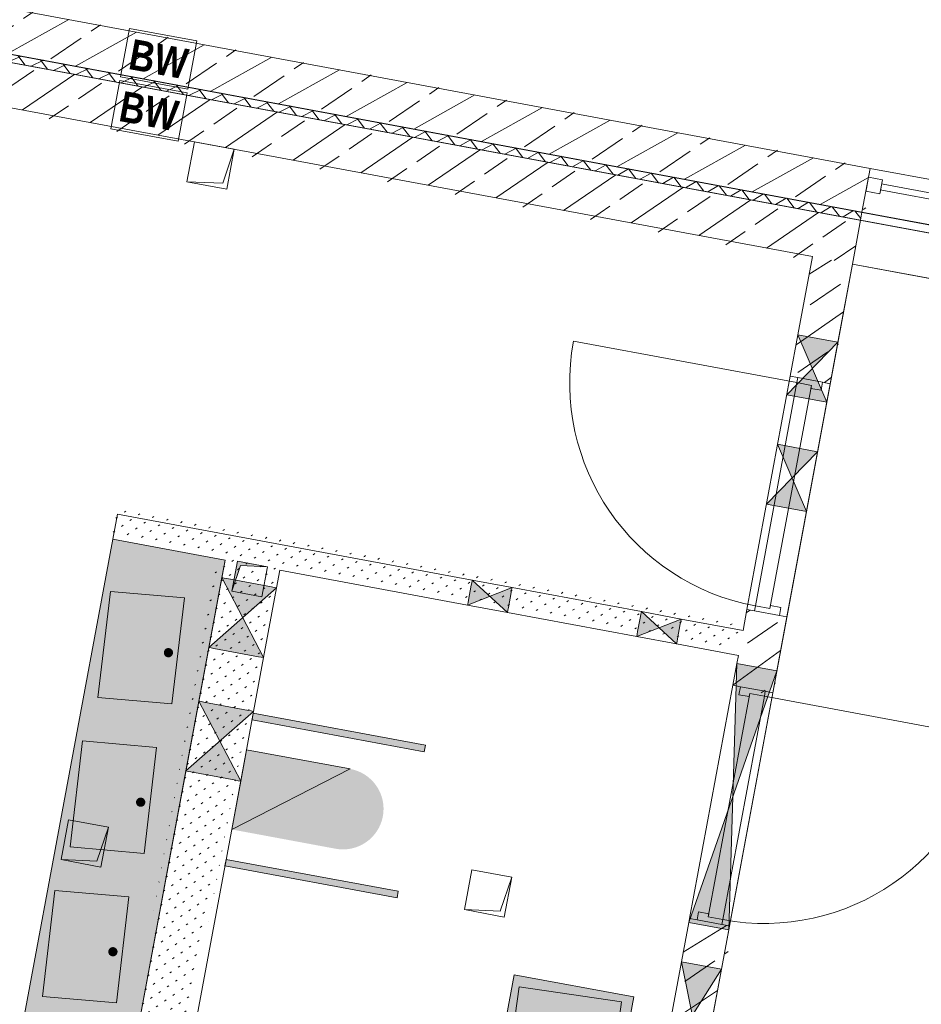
# Model space of a CAD drawing. Header units: metres. Extents: x 0 to 60282398, y -11592309 to 5708004.
# Tile 62 of 136: x 32353361.2 to 32353365.65, y 5707922.8 to 5707927.66. Entities that reach past the tile are written whole.
import ezdxf

# ---------------------------------------------------------------- set-up
doc = ezdxf.new("R2010")
doc.units = ezdxf.units.M
doc.header["$LTSCALE"] = 0.75
doc.set_wipeout_variables(frame=1)
doc.layers.get('0').update_dxf_attribs({"linetype": 'CONTINUOUS'})
for name, color, linetype, lineweight in [('10417023$0$#9_002_GES I Übersicht Erdgeschoss_1_101_Wand Aussen.A', 7, 'CONTINUOUS', 25), ('10417023$0$#9_002_GES I Übersicht Erdgeschoss_1_303_Sanitäre.A', 7, 'CONTINUOUS', 25), ('10417023$0$#9_002_GES I Übersicht Erdgeschoss_1_607b_Brandschutz 1_100', 7, 'CONTINUOUS', 25), ('10417023$0$#9_002_GES I Übersicht Erdgeschoss_1_Neubau_102_Wand Innen.A', 7, 'CONTINUOUS', 25), ('10417023$0$#9_002_GES I Übersicht Erdgeschoss_1_Neubau_104_Decken.A', 7, 'CONTINUOUS', 25), ('10417023$0$#9_002_GES I Übersicht Erdgeschoss_1_Neubau_113_Türen.A', 7, 'CONTINUOUS', 25), ('10417023$0$#9_002_GES I Übersicht Erdgeschoss_1_Neubau_303_Sanitäre.A', 7, 'CONTINUOUS', 25), ('10417023$0$Keine', 7, 'CONTINUOUS', 13)]:
    doc.layers.add(name, color=color, linetype=linetype, lineweight=lineweight)
doc.styles.add('10417023$0$Arial Narrow (bold)', font='ARIALNB.TTF')
pattern_1 = [(45, (0, 0), (-0.03535533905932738, 0.03535533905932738), [0.01, -0.03999999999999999])]
pattern_2 = [(44.99999999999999, (0, 0), (-0.1697056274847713, 0.1697056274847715), []), (44.99999999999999, (-0.08485281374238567, 0.08485281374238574), (-0.1697056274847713, 0.1697056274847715), [0.18, -0.05999999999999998])]

# ---------------------------------------------------------------- blocks, each defined once
blk = doc.blocks.new('10417023$0$#9_MKO_LP5_ARC_GES_UP_00_002_P_G_modell (3D)')
at = {"layer": '10417023$0$#9_002_GES I Übersicht Erdgeschoss_1_101_Wand Aussen.A', "linetype": 'Continuous', "lineweight": 5, "true_color": 0xff0000}
h = blk.add_hatch(dxfattribs=at)
h.set_pattern_fill('#9_DÄMMUNG__HART_1_0001', color=1, style=0, pattern_type=2)
h.set_pattern_definition([(44.99999999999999, (0, 0), (-0.05656854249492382, 0.05656854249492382), []), (135.0000000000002, (0, 0), (0.05656854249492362, 0.056568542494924), [])])
h.paths.add_polyline_path([(-32353496.34409519, -5707790.51957689), (-32353496.34409519, -5707790.559532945), (-32353480.474228, -5707790.559532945), (-32353480.474228, -5707790.51957689)])
at = {"layer": '10417023$0$#9_002_GES I Übersicht Erdgeschoss_1_303_Sanitäre.A', "linetype": 'Continuous', "lineweight": 0, "true_color": 0xff0000}
h = blk.add_hatch(color=1, dxfattribs=at)
edge = h.paths.add_edge_path()
edge.add_line((-32353483.74201541, -5707793.559516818), (-32353483.41234631, -5707793.559516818))
edge.add_arc((-32353483.41234631, -5707793.524516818), 0.035, 270, 360)
edge.add_line((-32353483.37734631, -5707793.524516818), (-32353483.37734631, -5707793.034516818))
edge.add_arc((-32353483.41234631, -5707793.034516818), 0.035, 0, 90)
edge.add_line((-32353483.41234631, -5707792.999516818), (-32353483.74201541, -5707792.999516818))
edge.add_arc((-32353483.74201541, -5707793.034516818), 0.035, 90, 180)
edge.add_line((-32353483.77701541, -5707793.034516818), (-32353483.77701541, -5707793.524516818))
edge.add_arc((-32353483.74201541, -5707793.524516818), 0.035, 180, 270)
h = blk.add_hatch(color=1, dxfattribs=at)
edge = h.paths.add_edge_path()
edge.add_arc((-32353483.44016804, -5707793.279516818), 0.0229871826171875, 180, 270)
edge.add_arc((-32353483.44016804, -5707793.279516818), 0.0229871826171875, 270, 360)
edge.add_arc((-32353483.44016804, -5707793.279516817), 0.02298718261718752, 359.9999976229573, 450)
edge.add_arc((-32353483.44016804, -5707793.279516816), 0.02298718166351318, 90, 180.0000047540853)
h = blk.add_hatch(color=1, dxfattribs=at)
edge = h.paths.add_edge_path()
edge.add_line((-32353483.74201541, -5707794.309576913), (-32353483.41234631, -5707794.309576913))
edge.add_arc((-32353483.41234631, -5707794.274576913), 0.035, 270, 360)
edge.add_line((-32353483.37734631, -5707794.274576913), (-32353483.37734631, -5707793.784576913))
edge.add_arc((-32353483.41234631, -5707793.784576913), 0.035, 0, 90)
edge.add_line((-32353483.41234631, -5707793.749576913), (-32353483.74201541, -5707793.749576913))
edge.add_arc((-32353483.74201541, -5707793.784576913), 0.035, 90, 180)
edge.add_line((-32353483.77701541, -5707793.784576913), (-32353483.77701541, -5707794.274576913))
edge.add_arc((-32353483.74201541, -5707794.274576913), 0.035, 180, 270)
h = blk.add_hatch(color=1, dxfattribs=at)
edge = h.paths.add_edge_path()
edge.add_arc((-32353483.44016804, -5707794.029576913), 0.0229871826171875, 180, 270)
edge.add_arc((-32353483.44016804, -5707794.029576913), 0.0229871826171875, 270, 360)
edge.add_arc((-32353483.44016804, -5707794.029576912), 0.02298718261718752, 359.9999976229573, 450)
edge.add_arc((-32353483.44016804, -5707794.029576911), 0.02298718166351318, 90, 180.0000047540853)
h = blk.add_hatch(color=1, dxfattribs=at)
edge = h.paths.add_edge_path()
edge.add_line((-32353483.74201541, -5707795.059576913), (-32353483.41234631, -5707795.059576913))
edge.add_arc((-32353483.41234631, -5707795.024576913), 0.035, 270, 360)
edge.add_line((-32353483.37734631, -5707795.024576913), (-32353483.37734631, -5707794.534576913))
edge.add_arc((-32353483.41234631, -5707794.534576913), 0.035, 0, 90)
edge.add_line((-32353483.41234631, -5707794.499576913), (-32353483.74201541, -5707794.499576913))
edge.add_arc((-32353483.74201541, -5707794.534576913), 0.035, 90, 180)
edge.add_line((-32353483.77701541, -5707794.534576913), (-32353483.77701541, -5707795.024576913))
edge.add_arc((-32353483.74201541, -5707795.024576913), 0.035, 180, 270)
h = blk.add_hatch(color=1, dxfattribs=at)
edge = h.paths.add_edge_path()
edge.add_line((-32353481.43921398, -5707794.58457689), (-32353481.43921398, -5707794.991461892))
edge.add_arc((-32353481.41921398, -5707794.991461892), 0.02, 180, 270)
edge.add_line((-32353481.41921398, -5707795.011461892), (-32353480.92921399, -5707795.011461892))
edge.add_arc((-32353480.92921399, -5707794.991461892), 0.02, 270, 360)
edge.add_line((-32353480.90921399, -5707794.991461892), (-32353480.90921399, -5707794.58457689))
edge.add_arc((-32353480.92921399, -5707794.58457689), 0.02, 0, 90)
edge.add_line((-32353480.92921399, -5707794.56457689), (-32353481.41921398, -5707794.56457689))
edge.add_arc((-32353481.41921398, -5707794.58457689), 0.02, 90, 180)
h = blk.add_hatch(color=1, dxfattribs=at)
edge = h.paths.add_edge_path()
edge.add_arc((-32353483.44016804, -5707794.779576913), 0.0229871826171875, 180, 270)
edge.add_arc((-32353483.44016804, -5707794.779576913), 0.0229871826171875, 270, 360)
edge.add_arc((-32353483.44016804, -5707794.779576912), 0.02298718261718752, 359.9999976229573, 450)
edge.add_arc((-32353483.44016804, -5707794.779576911), 0.02298718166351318, 90, 180.0000047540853)
at = {"layer": '10417023$0$#9_002_GES I Übersicht Erdgeschoss_1_Neubau_102_Wand Innen.A', "linetype": 'Continuous', "lineweight": 5, "true_color": 0xff0000}
h = blk.add_hatch(dxfattribs=at)
h.set_pattern_fill('#9_BETON__STAHLBETON_0001', color=1, style=0, pattern_type=2)
h.set_pattern_definition(pattern_2)
h.paths.add_polyline_path([(-32353480.474228, -5707790.559532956), (-32353496.72422805, -5707790.559532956), (-32353496.72422805, -5707790.779532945), (-32353480.474228, -5707790.779532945)])
h = blk.add_hatch(dxfattribs=at)
h.set_pattern_fill('#9_BETON__STAHLBETON_0001', color=1, style=0, pattern_type=2)
h.set_pattern_definition(pattern_2)
h.paths.add_polyline_path([(-32353480.47422801, -5707790.779532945), (-32353480.674228, -5707790.779532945), (-32353480.674228, -5707791.379576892), (-32353480.47422801, -5707791.379576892)])
h = blk.add_hatch(dxfattribs=at)
h.set_pattern_fill('#9_BETON__STAHLBETON_0001', color=1, style=0, pattern_type=2)
h.set_pattern_definition(pattern_2)
h.paths.add_polyline_path([(-32353480.674228, -5707792.549576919), (-32353480.674228, -5707792.929576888), (-32353480.47422799, -5707792.929576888), (-32353480.47422802, -5707792.549576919)])
at = {"layer": '10417023$0$#9_002_GES I Übersicht Erdgeschoss_1_Neubau_102_Wand Innen.A', "linetype": 'Continuous', "lineweight": 13, "true_color": 0xff0000}
h = blk.add_hatch(dxfattribs=at)
h.set_pattern_fill('#9_GIPS_0001', color=1, style=0, pattern_type=2)
h.set_pattern_definition(pattern_1)
h.paths.add_polyline_path([(-32353480.674228, -5707792.65457689), (-32353483.81218083, -5707792.65457689), (-32353483.81218083, -5707792.66707689), (-32353480.674228, -5707792.66707689)])
at = {"layer": '10417023$0$#9_002_GES I Übersicht Erdgeschoss_1_Neubau_102_Wand Innen.A', "linetype": 'Continuous', "lineweight": 13, "true_color": 0x1f1f1f}
h = blk.add_hatch(dxfattribs=at)
h.set_pattern_fill('#9_GIPS_0001', color=250, style=0, pattern_type=2)
h.set_pattern_definition(pattern_1)
h.paths.add_polyline_path([(-32353480.674228, -5707792.66707689), (-32353483.81218083, -5707792.66707689), (-32353483.81218083, -5707792.67957689), (-32353480.674228, -5707792.67957689)])
at = {"layer": '10417023$0$#9_002_GES I Übersicht Erdgeschoss_1_Neubau_102_Wand Innen.A', "linetype": 'Continuous', "lineweight": 13, "true_color": 0xff0000}
h = blk.add_hatch(dxfattribs=at)
h.set_pattern_fill('#9_GIPS_0001', color=1, style=0, pattern_type=2)
h.set_pattern_definition(pattern_1)
h.paths.add_polyline_path([(-32353480.674228, -5707792.67957689), (-32353483.81218083, -5707792.67957689), (-32353483.81218083, -5707792.75457689), (-32353480.674228, -5707792.75457689)])
h = blk.add_hatch(dxfattribs=at)
h.set_pattern_fill('#9_GIPS_0001', color=1, style=0, pattern_type=2)
h.set_pattern_definition(pattern_1)
h.paths.add_polyline_path([(-32353483.81218083, -5707792.76707689), (-32353480.674228, -5707792.76707689), (-32353480.674228, -5707792.75457689), (-32353483.81218083, -5707792.75457689)])
h = blk.add_hatch(dxfattribs=at)
h.set_pattern_fill('#9_GIPS_0001', color=1, style=0, pattern_type=2)
h.set_pattern_definition(pattern_1)
h.paths.add_polyline_path([(-32353483.81218083, -5707792.77957689), (-32353480.674228, -5707792.77957689), (-32353480.674228, -5707792.76707689), (-32353483.81218083, -5707792.76707689)])
h = blk.add_hatch(dxfattribs=at)
h.set_pattern_fill('#9_GIPS_0001', color=1, style=0, pattern_type=2)
h.set_pattern_definition(pattern_1)
h.paths.add_polyline_path([(-32353483.24918086, -5707792.77957689), (-32353483.24918086, -5707795.27957689), (-32353483.23668086, -5707795.27957689), (-32353483.23668086, -5707792.77957689)])
at = {"layer": '10417023$0$#9_002_GES I Übersicht Erdgeschoss_1_Neubau_102_Wand Innen.A', "linetype": 'Continuous', "lineweight": 13, "true_color": 0x1f1f1f}
h = blk.add_hatch(dxfattribs=at)
h.set_pattern_fill('#9_GIPS_0001', color=250, style=0, pattern_type=2)
h.set_pattern_definition(pattern_1)
h.paths.add_polyline_path([(-32353483.23668086, -5707792.77957689), (-32353483.23668086, -5707795.27957689), (-32353483.22418086, -5707795.27957689), (-32353483.22418086, -5707792.77957689)])
at = {"layer": '10417023$0$#9_002_GES I Übersicht Erdgeschoss_1_Neubau_102_Wand Innen.A', "linetype": 'Continuous', "lineweight": 13, "true_color": 0xff0000}
h = blk.add_hatch(dxfattribs=at)
h.set_pattern_fill('#9_GIPS_0001', color=1, style=0, pattern_type=2)
h.set_pattern_definition(pattern_1)
h.paths.add_polyline_path([(-32353482.99918086, -5707795.27957689), (-32353482.99918086, -5707792.77957689), (-32353483.22418086, -5707792.77957689), (-32353483.22418086, -5707795.27957689)])
h = blk.add_hatch(dxfattribs=at)
h.set_pattern_fill('#9_GIPS_0001', color=1, style=0, pattern_type=2)
h.set_pattern_definition(pattern_1)
h.paths.add_polyline_path([(-32353482.98668086, -5707795.27957689), (-32353482.98668086, -5707792.77957689), (-32353482.99918086, -5707792.77957689), (-32353482.99918086, -5707795.27957689)])
at = {"layer": '10417023$0$#9_002_GES I Übersicht Erdgeschoss_1_Neubau_102_Wand Innen.A', "linetype": 'Continuous', "lineweight": 13, "true_color": 0x1f1f1f}
h = blk.add_hatch(dxfattribs=at)
h.set_pattern_fill('#9_GIPS_0001', color=250, style=0, pattern_type=2)
h.set_pattern_definition(pattern_1)
h.paths.add_polyline_path([(-32353482.97418086, -5707795.27957689), (-32353482.97418086, -5707792.77957689), (-32353482.98668086, -5707792.77957689), (-32353482.98668086, -5707795.27957689)])
at = {"layer": '10417023$0$#9_002_GES I Übersicht Erdgeschoss_1_Neubau_102_Wand Innen.A', "linetype": 'Continuous', "lineweight": 5, "true_color": 0xff0000}
h = blk.add_hatch(dxfattribs=at)
h.set_pattern_fill('#9_BETON__STAHLBETON_0001', color=1, style=0, pattern_type=2)
h.set_pattern_definition(pattern_2)
h.paths.add_polyline_path([(-32353480.674228, -5707795.27957689), (-32353480.47422802, -5707795.27957689), (-32353480.47422799, -5707794.099576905), (-32353480.674228, -5707794.099576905)])
at = {"layer": '10417023$0$#9_002_GES I Übersicht Erdgeschoss_1_Neubau_303_Sanitäre.A', "linetype": 'Continuous', "lineweight": 0, "true_color": 0xff0000}
h = blk.add_hatch(color=1, dxfattribs=at)
edge = h.paths.add_edge_path()
edge.add_line((-32353482.45408243, -5707793.679588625), (-32353482.97418084, -5707793.679588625))
edge.add_line((-32353482.97418084, -5707793.679588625), (-32353482.97418084, -5707794.079588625))
edge.add_line((-32353482.97418084, -5707794.079588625), (-32353482.45408243, -5707794.079588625))
edge.add_arc((-32353482.45317828, -5707793.879588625), 0.2000020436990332, 269.7409824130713, 360)
edge.add_arc((-32353482.45317828, -5707793.879588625), 0.2000020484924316, 0, 90.25901649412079)
at = {"layer": '10417023$0$#9_002_GES I Übersicht Erdgeschoss_1_101_Wand Aussen.A', "color": 1, "linetype": 'Continuous', "lineweight": 18, "true_color": 0xff0000, "flags": 128}
blk.add_lwpolyline([(-32353496.34409519, -5707790.51957689), (-32353480.474228, -5707790.51957689), (-32353480.474228, -5707790.559532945), (-32353496.34409519, -5707790.559532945)], close=True, dxfattribs=at)
at = {"layer": '10417023$0$#9_002_GES I Übersicht Erdgeschoss_1_303_Sanitäre.A', "color": 1, "linetype": 'Continuous', "lineweight": 13, "true_color": 0xff0000, "flags": 128}
for points in [[(-32353483.74201541, -5707793.559516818), (-32353483.37734631, -5707793.524516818), (-32353483.41234631, -5707792.999516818), (-32353483.77701541, -5707793.034516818)], [(-32353482.97418084, -5707793.529575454), (-32353482.1111179, -5707793.529575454), (-32353482.1111179, -5707793.49657684), (-32353482.97418084, -5707793.49657684)], [(-32353483.74201541, -5707794.309576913), (-32353483.37734631, -5707794.274576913), (-32353483.41234631, -5707793.749576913), (-32353483.77701541, -5707793.784576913)], [(-32353482.97418084, -5707794.229575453), (-32353482.1111179, -5707794.229575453), (-32353482.1111179, -5707794.262576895), (-32353482.97418084, -5707794.262576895)], [(-32353483.74201541, -5707795.059576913), (-32353483.37734631, -5707795.024576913), (-32353483.41234631, -5707794.499576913), (-32353483.77701541, -5707794.534576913)], [(-32353481.43921398, -5707794.58457689), (-32353481.41921398, -5707795.011461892), (-32353480.90921399, -5707794.991461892), (-32353480.92921399, -5707794.56457689)]]:
    blk.add_lwpolyline(points, close=True, dxfattribs=at)
at = {"layer": '10417023$0$#9_002_GES I Übersicht Erdgeschoss_1_303_Sanitäre.A', "color": 1, "linetype": 'Continuous', "true_color": 0xff0000}
for points in [[(-32353482.97418084, -5707793.529575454), (-32353482.1111179, -5707793.529575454), (-32353482.97418084, -5707793.49657684), (-32353482.1111179, -5707793.49657684)], [(-32353482.97418084, -5707794.229575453), (-32353482.97418084, -5707794.262576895), (-32353482.1111179, -5707794.229575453), (-32353482.1111179, -5707794.262576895)]]:
    blk.add_solid(points, dxfattribs=at)
at = {"layer": '10417023$0$#9_002_GES I Übersicht Erdgeschoss_1_607b_Brandschutz 1_100', "color": 1, "linetype": 'Continuous', "lineweight": 13, "true_color": 0xff0000}
for p, q in [((-32353483.85332836, -5707790.287452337), (-32353484.19082984, -5707790.287452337)), ((-32353484.19082984, -5707790.287452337), (-32353484.19082984, -5707790.530100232)), ((-32353483.85332836, -5707790.530100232), (-32353483.85332836, -5707790.287452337)), ((-32353484.19082984, -5707790.530100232), (-32353483.85332836, -5707790.530100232)), ((-32353483.85332836, -5707790.548209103), (-32353484.19082984, -5707790.548209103)), ((-32353484.19082984, -5707790.548209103), (-32353484.19082984, -5707790.790856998)), ((-32353483.85332836, -5707790.790856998), (-32353483.85332836, -5707790.548209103)), ((-32353484.19082984, -5707790.790856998), (-32353483.85332836, -5707790.790856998))]:
    blk.add_line(p, q, dxfattribs=at)
at = {"layer": '10417023$0$#9_002_GES I Übersicht Erdgeschoss_1_Neubau_102_Wand Innen.A', "color": 1, "linetype": 'Continuous', "lineweight": 18, "true_color": 0xff0000}
for p, q in [((-32353480.474228, -5707790.29957689), (-32353493.64409519, -5707790.29957689)), ((-32353496.12409519, -5707790.51957689), (-32353480.474228, -5707790.51957689)), ((-32353480.474228, -5707790.559532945), (-32353496.72422793, -5707790.559532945)), ((-32353480.47422811, -5707790.779533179), (-32353480.47422811, -5707790.559532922)), ((-32353489.07424491, -5707790.779532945), (-32353480.674228, -5707790.779532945)), ((-32353480.674228, -5707790.779532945), (-32353480.674228, -5707791.172069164)), ((-32353480.474228, -5707791.172069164), (-32353480.474228, -5707790.779532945)), ((-32353480.674228, -5707791.172069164), (-32353480.674228, -5707791.379576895)), ((-32353480.47422801, -5707791.379576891), (-32353480.47422801, -5707791.172069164)), ((-32353480.63672866, -5707791.379577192), (-32353480.67422835, -5707791.379577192)), ((-32353480.5117278, -5707791.379577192), (-32353480.63672866, -5707791.379577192)), ((-32353480.47422811, -5707791.379577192), (-32353480.5117278, -5707791.379577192)), ((-32353480.63672866, -5707792.549577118), (-32353480.67422835, -5707792.549577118)), ((-32353480.674228, -5707792.549576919), (-32353480.674228, -5707792.65457689)), ((-32353480.5117278, -5707792.549577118), (-32353480.63672866, -5707792.549577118)), ((-32353480.47422811, -5707792.549577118), (-32353480.5117278, -5707792.549577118)), ((-32353480.474228, -5707792.819576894), (-32353480.474228, -5707792.549576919)), ((-32353480.674228, -5707792.77957689), (-32353480.674228, -5707792.819576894)), ((-32353480.674228, -5707792.819576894), (-32353480.674228, -5707792.929576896)), ((-32353480.47422799, -5707792.929576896), (-32353480.47422799, -5707792.819576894)), ((-32353480.63672866, -5707792.929577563), (-32353480.67422835, -5707792.929577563)), ((-32353480.5117278, -5707792.929577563), (-32353480.63672866, -5707792.929577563)), ((-32353480.47422811, -5707792.929577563), (-32353480.5117278, -5707792.929577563)), ((-32353480.63672866, -5707794.09957749), (-32353480.67422835, -5707794.09957749)), ((-32353480.674228, -5707794.099576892), (-32353480.674228, -5707794.11957689)), ((-32353480.674228, -5707794.11957689), (-32353480.674228, -5707794.316181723)), ((-32353480.5117278, -5707794.09957749), (-32353480.63672866, -5707794.09957749)), ((-32353480.47422811, -5707794.09957749), (-32353480.5117278, -5707794.09957749)), ((-32353480.474228, -5707794.316181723), (-32353480.474228, -5707794.11957689)), ((-32353480.47422799, -5707794.11957689), (-32353480.47422799, -5707794.099576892)), ((-32353480.674228, -5707794.316181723), (-32353480.674228, -5707794.816181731)), ((-32353480.474228, -5707794.816181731), (-32353480.47422798, -5707794.316181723))]:
    blk.add_line(p, q, dxfattribs=at)
at = {"layer": '10417023$0$#9_002_GES I Übersicht Erdgeschoss_1_Neubau_102_Wand Innen.A', "color": 1, "linetype": 'Continuous', "lineweight": 13, "true_color": 0xff0000}
for p, q in [((-32353480.47422811, -5707790.299577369), (-32353477.47422748, -5707790.299577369)), ((-32353480.47422811, -5707790.519576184), (-32353477.47422748, -5707790.519576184)), ((-32353480.47422811, -5707790.779533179), (-32353480.47422811, -5707790.559532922)), ((-32353480.47422811, -5707790.559532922), (-32353477.47422748, -5707790.559532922)), ((-32353480.47422811, -5707790.779533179), (-32353477.47422748, -5707790.779533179)), ((-32353480.47422811, -5707791.472068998), (-32353480.67422835, -5707791.172068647)), ((-32353480.67422835, -5707791.472068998), (-32353480.47422811, -5707791.172068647)), ((-32353480.47422801, -5707791.172069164), (-32353480.674228, -5707791.172069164)), ((-32353480.63672866, -5707791.404576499), (-32353481.75672853, -5707791.404576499)), ((-32353480.67422835, -5707792.549577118), (-32353480.67422835, -5707791.379577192)), ((-32353480.63672866, -5707791.379577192), (-32353480.67422835, -5707791.379577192)), ((-32353480.63672866, -5707791.404576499), (-32353480.63672866, -5707791.379577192)), ((-32353480.63672866, -5707791.379577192), (-32353480.5117278, -5707791.379577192)), ((-32353480.5117278, -5707791.379577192), (-32353480.63672866, -5707791.379577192)), ((-32353480.5117278, -5707791.379577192), (-32353480.63672866, -5707791.379577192)), ((-32353480.56372728, -5707791.404576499), (-32353480.63672866, -5707791.404576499)), ((-32353480.56372728, -5707791.404576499), (-32353480.63672866, -5707791.404576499)), ((-32353480.63672866, -5707791.404576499), (-32353480.63672866, -5707792.524576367)), ((-32353480.56372728, -5707791.419577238), (-32353480.56372728, -5707791.404576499)), ((-32353480.56372728, -5707792.524576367), (-32353480.56372728, -5707791.404576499)), ((-32353480.5117278, -5707791.379577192), (-32353480.5117278, -5707791.419577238)), ((-32353480.47422811, -5707791.379577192), (-32353480.5117278, -5707791.379577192)), ((-32353480.47422811, -5707792.549577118), (-32353480.47422811, -5707791.379577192)), ((-32353480.5117278, -5707791.419577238), (-32353480.56372728, -5707791.419577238)), ((-32353480.674228, -5707791.472069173), (-32353480.47422799, -5707791.472069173)), ((-32353480.47422811, -5707792.02075161), (-32353480.67422835, -5707791.720751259)), ((-32353480.67422835, -5707792.02075161), (-32353480.47422811, -5707791.720751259)), ((-32353480.47422801, -5707791.720751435), (-32353480.67422799, -5707791.720751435)), ((-32353480.67422799, -5707792.020751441), (-32353480.47422801, -5707792.020751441)), ((-32353480.56372728, -5707792.524576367), (-32353480.63672866, -5707792.524576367)), ((-32353480.63672866, -5707792.524576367), (-32353480.63672866, -5707792.549577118)), ((-32353480.63672866, -5707792.524576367), (-32353480.56372728, -5707792.524576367)), ((-32353480.5117278, -5707792.509577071), (-32353480.56372728, -5707792.509577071)), ((-32353480.56372728, -5707792.509577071), (-32353480.56372728, -5707792.524576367)), ((-32353480.5117278, -5707792.549577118), (-32353480.5117278, -5707792.509577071)), ((-32353480.63672866, -5707792.549577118), (-32353480.67422835, -5707792.549577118)), ((-32353480.63672866, -5707792.549577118), (-32353480.5117278, -5707792.549577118)), ((-32353480.5117278, -5707792.549577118), (-32353480.63672866, -5707792.549577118)), ((-32353480.5117278, -5707792.549577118), (-32353480.63672866, -5707792.549577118)), ((-32353480.47422811, -5707792.549577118), (-32353480.5117278, -5707792.549577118)), ((-32353482.03262732, -5707792.65457689), (-32353483.81218083, -5707792.65457689)), ((-32353483.81218083, -5707792.65457689), (-32353483.81218083, -5707792.77957689)), ((-32353481.83262728, -5707792.654576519), (-32353482.03262752, -5707792.779577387)), ((-32353481.83262728, -5707792.779577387), (-32353482.03262752, -5707792.654576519)), ((-32353482.03262732, -5707792.654576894), (-32353482.03262732, -5707792.667076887)), ((-32353481.83262734, -5707792.654576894), (-32353482.03262732, -5707792.654576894)), ((-32353482.03262732, -5707792.667076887), (-32353482.03262732, -5707792.679576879)), ((-32353481.18423221, -5707792.65457689), (-32353481.83262734, -5707792.65457689)), ((-32353481.83262734, -5707792.667076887), (-32353481.83262734, -5707792.654576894)), ((-32353481.83262734, -5707792.679576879), (-32353481.83262734, -5707792.667076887)), ((-32353481.18423221, -5707792.654576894), (-32353481.18423221, -5707792.667076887)), ((-32353480.98423224, -5707792.654576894), (-32353481.18423221, -5707792.654576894)), ((-32353481.18423221, -5707792.667076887), (-32353481.18423221, -5707792.679576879)), ((-32353480.9842316, -5707792.654576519), (-32353481.18423183, -5707792.779577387)), ((-32353480.9842316, -5707792.779577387), (-32353481.18423183, -5707792.654576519)), ((-32353480.674228, -5707792.65457689), (-32353480.98423224, -5707792.65457689)), ((-32353480.98423224, -5707792.667076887), (-32353480.98423224, -5707792.654576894)), ((-32353480.98423224, -5707792.679576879), (-32353480.98423224, -5707792.667076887)), ((-32353482.03262732, -5707792.679576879), (-32353482.03262732, -5707792.754576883)), ((-32353481.83262734, -5707792.754576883), (-32353481.83262734, -5707792.679576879)), ((-32353481.18423221, -5707792.679576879), (-32353481.18423221, -5707792.754576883)), ((-32353480.98423224, -5707792.754576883), (-32353480.98423224, -5707792.679576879)), ((-32353482.03262732, -5707792.754576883), (-32353482.03262732, -5707792.767076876)), ((-32353482.03262732, -5707792.767076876), (-32353482.03262732, -5707792.779576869)), ((-32353481.83262734, -5707792.767076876), (-32353481.83262734, -5707792.754576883)), ((-32353481.83262734, -5707792.779576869), (-32353481.83262734, -5707792.767076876)), ((-32353481.18423221, -5707792.754576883), (-32353481.18423221, -5707792.767076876)), ((-32353481.18423221, -5707792.767076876), (-32353481.18423221, -5707792.779576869)), ((-32353480.98423224, -5707792.767076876), (-32353480.98423224, -5707792.754576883)), ((-32353480.98423224, -5707792.779576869), (-32353480.98423224, -5707792.767076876)), ((-32353483.81218083, -5707792.77957689), (-32353483.24918086, -5707792.77957689)), ((-32353483.24918086, -5707792.77957689), (-32353483.24918086, -5707792.867756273)), ((-32353482.97418086, -5707792.867756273), (-32353482.97418086, -5707792.77957689)), ((-32353482.97418086, -5707792.77957689), (-32353482.03262732, -5707792.77957689)), ((-32353482.03262732, -5707792.779576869), (-32353481.83262734, -5707792.779576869)), ((-32353481.83262734, -5707792.77957689), (-32353481.18423221, -5707792.77957689)), ((-32353481.18423221, -5707792.779576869), (-32353480.98423224, -5707792.779576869)), ((-32353480.98423224, -5707792.77957689), (-32353480.674228, -5707792.77957689)), ((-32353480.47422811, -5707794.119577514), (-32353480.67422835, -5707792.819577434)), ((-32353480.67422835, -5707794.119577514), (-32353480.47422811, -5707792.819577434)), ((-32353480.47422799, -5707792.819576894), (-32353480.674228, -5707792.819576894)), ((-32353482.97418052, -5707793.217756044), (-32353483.24918156, -5707792.867755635)), ((-32353483.24918156, -5707793.217756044), (-32353482.97418052, -5707792.867755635)), ((-32353483.23668085, -5707792.867756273), (-32353483.24918086, -5707792.867756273)), ((-32353483.24918086, -5707792.867756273), (-32353483.24918086, -5707793.217756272)), ((-32353483.22418085, -5707792.867756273), (-32353483.23668085, -5707792.867756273)), ((-32353482.99918086, -5707792.867756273), (-32353483.22418085, -5707792.867756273)), ((-32353482.98668086, -5707792.867756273), (-32353482.99918086, -5707792.867756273)), ((-32353482.97418085, -5707792.867756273), (-32353482.98668086, -5707792.867756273)), ((-32353482.97418085, -5707793.217756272), (-32353482.97418085, -5707792.867756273)), ((-32353480.67422835, -5707794.09957749), (-32353480.67422835, -5707792.929577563)), ((-32353480.63672866, -5707792.929577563), (-32353480.67422835, -5707792.929577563)), ((-32353480.63672866, -5707792.929577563), (-32353480.63672866, -5707792.96957761)), ((-32353480.5117278, -5707792.929577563), (-32353480.63672866, -5707792.929577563)), ((-32353480.5117278, -5707792.929577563), (-32353480.63672866, -5707792.929577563)), ((-32353480.5117278, -5707792.929577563), (-32353480.63672866, -5707792.929577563)), ((-32353480.58472774, -5707792.96957761), (-32353480.58472774, -5707792.954576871)), ((-32353480.58472774, -5707792.954576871), (-32353480.5117278, -5707792.954576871)), ((-32353480.58472774, -5707794.074576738), (-32353480.58472774, -5707792.954576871)), ((-32353480.58472774, -5707792.954576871), (-32353480.5117278, -5707792.954576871)), ((-32353480.5117278, -5707792.954576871), (-32353480.5117278, -5707792.929577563)), ((-32353480.47422811, -5707792.929577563), (-32353480.5117278, -5707792.929577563)), ((-32353480.5117278, -5707792.954576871), (-32353480.5117278, -5707794.074576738)), ((-32353480.5117278, -5707792.954576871), (-32353479.39172793, -5707792.954576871)), ((-32353480.47422811, -5707794.09957749), (-32353480.47422811, -5707792.929577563)), ((-32353480.63672866, -5707792.96957761), (-32353480.58472774, -5707792.96957761)), ((-32353483.24918086, -5707793.217756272), (-32353483.24918086, -5707793.487320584)), ((-32353483.24918086, -5707793.217756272), (-32353483.23668085, -5707793.217756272)), ((-32353483.23668085, -5707793.217756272), (-32353483.22418085, -5707793.217756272)), ((-32353483.22418085, -5707793.217756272), (-32353482.99918086, -5707793.217756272)), ((-32353482.99918086, -5707793.217756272), (-32353482.98668086, -5707793.217756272)), ((-32353482.98668086, -5707793.217756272), (-32353482.97418085, -5707793.217756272)), ((-32353482.97418086, -5707793.487320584), (-32353482.97418086, -5707793.217756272)), ((-32353482.97418052, -5707793.837320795), (-32353483.24918156, -5707793.487320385)), ((-32353483.24918156, -5707793.837320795), (-32353482.97418052, -5707793.487320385)), ((-32353483.23668085, -5707793.487320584), (-32353483.24918086, -5707793.487320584)), ((-32353483.24918086, -5707793.487320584), (-32353483.24918086, -5707793.837320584)), ((-32353483.22418085, -5707793.487320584), (-32353483.23668085, -5707793.487320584)), ((-32353482.99918086, -5707793.487320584), (-32353483.22418085, -5707793.487320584)), ((-32353482.98668086, -5707793.487320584), (-32353482.99918086, -5707793.487320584)), ((-32353482.97418085, -5707793.487320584), (-32353482.98668086, -5707793.487320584)), ((-32353482.97418085, -5707793.837320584), (-32353482.97418085, -5707793.487320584)), ((-32353483.24918086, -5707793.837320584), (-32353483.24918086, -5707795.27957689)), ((-32353483.24918086, -5707793.837320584), (-32353483.23668085, -5707793.837320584)), ((-32353483.23668085, -5707793.837320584), (-32353483.22418085, -5707793.837320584)), ((-32353483.22418085, -5707793.837320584), (-32353482.99918086, -5707793.837320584)), ((-32353482.99918086, -5707793.837320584), (-32353482.98668086, -5707793.837320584)), ((-32353482.98668086, -5707793.837320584), (-32353482.97418085, -5707793.837320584)), ((-32353482.97418086, -5707795.07957689), (-32353482.97418086, -5707793.837320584)), ((-32353480.63672866, -5707794.09957749), (-32353480.63672866, -5707794.059577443)), ((-32353480.63672866, -5707794.059577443), (-32353480.58472774, -5707794.059577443)), ((-32353480.58472774, -5707794.059577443), (-32353480.58472774, -5707794.074576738)), ((-32353480.58472774, -5707794.074576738), (-32353480.5117278, -5707794.074576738)), ((-32353480.5117278, -5707794.074576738), (-32353480.58472774, -5707794.074576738)), ((-32353480.5117278, -5707794.074576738), (-32353480.5117278, -5707794.09957749)), ((-32353480.63672866, -5707794.09957749), (-32353480.67422835, -5707794.09957749)), ((-32353480.674228, -5707794.11957689), (-32353480.47422799, -5707794.11957689)), ((-32353480.5117278, -5707794.09957749), (-32353480.63672866, -5707794.09957749)), ((-32353480.5117278, -5707794.09957749), (-32353480.63672866, -5707794.09957749)), ((-32353480.5117278, -5707794.09957749), (-32353480.63672866, -5707794.09957749)), ((-32353480.47422811, -5707794.09957749), (-32353480.5117278, -5707794.09957749)), ((-32353480.47422811, -5707794.816181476), (-32353480.67422835, -5707794.316182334)), ((-32353480.67422835, -5707794.816181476), (-32353480.47422811, -5707794.316182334)), ((-32353480.47422798, -5707794.316181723), (-32353480.674228, -5707794.316181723))]:
    blk.add_line(p, q, dxfattribs=at)
for centre, radius, start, end in [((-32353480.636728, -5707791.404576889), 1.12, 180.0000000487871, 270), ((-32353480.511728, -5707792.954576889), 1.120000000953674, 270, 359.9999999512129)]:
    blk.add_arc(centre, radius, start, end, dxfattribs=at)
at = {"layer": '10417023$0$#9_002_GES I Übersicht Erdgeschoss_1_Neubau_102_Wand Innen.A', "color": 1, "linetype": 'Continuous', "true_color": 0xff0000}
for points in [[(-32353480.674228, -5707791.172069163), (-32353480.574228, -5707791.322069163), (-32353480.47422801, -5707791.172069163)], [(-32353480.674228, -5707791.472069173), (-32353480.47422799, -5707791.472069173), (-32353480.574228, -5707791.322069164)], [(-32353480.67422799, -5707791.720751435), (-32353480.574228, -5707791.870751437), (-32353480.47422801, -5707791.720751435)], [(-32353480.67422799, -5707792.020751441), (-32353480.47422801, -5707792.020751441), (-32353480.574228, -5707791.870751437)], [(-32353482.03262732, -5707792.779576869), (-32353481.93262733, -5707792.717076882), (-32353482.03262732, -5707792.654576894)], [(-32353481.83262734, -5707792.779576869), (-32353481.83262734, -5707792.654576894), (-32353481.93262733, -5707792.717076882)], [(-32353481.18423221, -5707792.779576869), (-32353481.08423222, -5707792.717076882), (-32353481.18423221, -5707792.654576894)], [(-32353480.98423224, -5707792.779576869), (-32353480.98423224, -5707792.654576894), (-32353481.08423222, -5707792.717076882)], [(-32353480.674228, -5707792.819576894), (-32353480.574228, -5707793.469576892), (-32353480.47422799, -5707792.819576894)], [(-32353483.24918086, -5707792.867756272), (-32353483.11168085, -5707793.042756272), (-32353482.97418085, -5707792.867756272)], [(-32353483.24918086, -5707793.217756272), (-32353482.97418085, -5707793.217756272), (-32353483.11168085, -5707793.042756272)], [(-32353483.24918086, -5707793.487320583), (-32353483.11168085, -5707793.662320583), (-32353482.97418085, -5707793.487320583)], [(-32353480.674228, -5707794.11957689), (-32353480.47422799, -5707794.11957689), (-32353480.57422798, -5707793.469576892)], [(-32353483.24918086, -5707793.837320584), (-32353482.97418085, -5707793.837320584), (-32353483.11168085, -5707793.662320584)], [(-32353480.674228, -5707794.316181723), (-32353480.574228, -5707794.566181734), (-32353480.47422798, -5707794.316181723)]]:
    blk.add_solid(points, dxfattribs=at)
at = {"layer": '10417023$0$#9_002_GES I Übersicht Erdgeschoss_1_Neubau_104_Decken.A', "color": 1, "linetype": 'Continuous', "lineweight": 13, "true_color": 0xff0000}
for p, q in [((-32353483.57420976, -5707790.779532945), (-32353483.77420977, -5707790.779532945)), ((-32353483.77420977, -5707790.779532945), (-32353483.77420977, -5707790.979532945)), ((-32353483.57421009, -5707790.779533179), (-32353483.5992094, -5707790.954532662)), ((-32353483.57420976, -5707790.979532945), (-32353483.57420976, -5707790.779532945)), ((-32353483.5992094, -5707790.954532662), (-32353483.77421032, -5707790.979533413)), ((-32353483.77420977, -5707790.979532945), (-32353483.57420976, -5707790.979532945)), ((-32353483.18753142, -5707792.923823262), (-32353483.16878158, -5707792.792572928)), ((-32353483.03753124, -5707792.773823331), (-32353483.18753124, -5707792.773823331)), ((-32353483.18753124, -5707792.773823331), (-32353483.18753124, -5707792.923823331)), ((-32353483.16878158, -5707792.792572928), (-32353483.03753125, -5707792.773823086)), ((-32353483.03753124, -5707792.923823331), (-32353483.03753124, -5707792.773823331)), ((-32353483.18753124, -5707792.923823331), (-32353483.03753124, -5707792.923823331)), ((-32353481.57375402, -5707794.058872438), (-32353481.77375402, -5707794.058872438)), ((-32353481.77375402, -5707794.058872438), (-32353481.77375402, -5707794.258872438)), ((-32353481.57375445, -5707794.058872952), (-32353481.59875376, -5707794.233872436)), ((-32353481.57375402, -5707794.258872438), (-32353481.57375402, -5707794.058872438)), ((-32353483.57427457, -5707794.179576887), (-32353483.77427457, -5707794.179576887)), ((-32353483.77427457, -5707794.179576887), (-32353483.77427457, -5707794.379576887)), ((-32353483.57427505, -5707794.179577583), (-32353483.59927436, -5707794.354577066)), ((-32353483.57427457, -5707794.379576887), (-32353483.57427457, -5707794.179576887)), ((-32353481.59875376, -5707794.233872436), (-32353481.77375469, -5707794.258871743)), ((-32353481.77375402, -5707794.258872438), (-32353481.57375402, -5707794.258872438)), ((-32353483.59927436, -5707794.354577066), (-32353483.77427385, -5707794.379576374)), ((-32353483.77427457, -5707794.379576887), (-32353483.57427457, -5707794.379576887))]:
    blk.add_line(p, q, dxfattribs=at)
at = {"layer": '10417023$0$#9_002_GES I Übersicht Erdgeschoss_1_Neubau_104_Decken.A', "color": 1, "linetype": 'Continuous', "lineweight": 13, "true_color": 0xff0000, "flags": 128}
for points in [[(-32353499.24365664, -5707781.952985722), (-32353499.24365668, -5707777.242828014), (-32353491.34430819, -5707777.240905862), (-32353491.34429377, -5707777.249004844), (-32353488.711808, -5707777.242914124), (-32353474.36909785, -5707777.203502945), (-32353467.58052395, -5707777.184627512), (-32353458.71420428, -5707777.159975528), (-32353458.7142043, -5707776.82162203), (-32353452.08528951, -5707776.852814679), (-32353452.08528951, -5707777.242828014), (-32353452.08528951, -5707779.426313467), (-32353449.88417032, -5707779.426313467), (-32353449.88417032, -5707779.646313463), (-32353454.47117382, -5707779.646313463), (-32353454.47117382, -5707790.51957689), (-32353496.34426422, -5707790.51957689), (-32353496.34426422, -5707785.84991685), (-32353499.24365677, -5707785.84991685)], [(-32353491.64409519, -5707777.192828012), (-32353499.24365668, -5707777.192828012), (-32353499.24365668, -5707790.51957689), (-32353454.47117381, -5707790.51957689), (-32353454.47117381, -5707779.376313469), (-32353454.47117381, -5707776.841971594), (-32353458.7151397, -5707776.821626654), (-32353458.71420428, -5707777.159982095), (-32353462.62409527, -5707777.170791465), (-32353462.62409527, -5707788.759576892), (-32353491.64409519, -5707788.759576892)], [(-32353502.88381506, -5707792.679515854), (-32353502.88381511, -5707803.129576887), (-32353502.84381653, -5707803.129576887), (-32353502.84381653, -5707809.004576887), (-32353499.08931621, -5707809.004576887), (-32353497.57443247, -5707809.004576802), (-32353497.57443247, -5707810.154576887), (-32353495.52481159, -5707810.154576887), (-32353495.52560609, -5707813.099577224), (-32353472.62422376, -5707813.099576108), (-32353472.62422743, -5707808.219546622), (-32353469.004228, -5707808.219576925), (-32353469.004228, -5707794.11457689), (-32353469.004228, -5707790.779532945), (-32353469.004228, -5707790.559532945), (-32353477.474228, -5707790.559532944), (-32353480.474228, -5707790.559532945), (-32353491.124228, -5707790.559532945), (-32353498.444228, -5707790.559532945), (-32353498.444228, -5707792.679576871)], [(-32353498.22421727, -5707790.559532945), (-32353502.84380439, -5707790.559532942), (-32353502.84380439, -5707813.099576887), (-32353495.47442851, -5707813.099576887), (-32353495.47442851, -5707809.05457689), (-32353482.84109309, -5707809.05457689), (-32353482.84357996, -5707813.099573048), (-32353472.62421726, -5707813.099573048), (-32353472.62421726, -5707811.259577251), (-32353472.62421726, -5707806.979589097), (-32353469.00380439, -5707806.979589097), (-32353469.00380439, -5707790.559532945)], [(-32353469.22421727, -5707795.27957689), (-32353480.47421727, -5707795.27957689), (-32353480.47421727, -5707790.779532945), (-32353469.22421727, -5707790.779532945)]]:
    blk.add_lwpolyline(points, close=True, dxfattribs=at)
blk.add_lwpolyline([(-32353470.02422794, -5707790.779532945), (-32353480.474228, -5707790.779532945), (-32353480.474228, -5707795.279576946), (-32353470.02422794, -5707795.279576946)], dxfattribs=at)
at = {"layer": '10417023$0$#9_002_GES I Übersicht Erdgeschoss_1_Neubau_104_Decken.A', "color": 1, "linetype": 'Continuous', "true_color": 0xff0000}
blk.add_solid([(-32353483.18753124, -5707792.923823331), (-32353483.16878124, -5707792.792573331), (-32353483.18753124, -5707792.773823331), (-32353483.03753124, -5707792.773823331)], dxfattribs=at)
at = {"layer": '10417023$0$#9_002_GES I Übersicht Erdgeschoss_1_Neubau_303_Sanitäre.A', "color": 1, "linetype": 'Continuous', "lineweight": 13, "true_color": 0xff0000, "flags": 128}
for points in [[(-32353483.81218083, -5707792.779576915), (-32353483.24918086, -5707792.779576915), (-32353483.24918086, -5707795.27957689), (-32353483.81218083, -5707795.27957689)], [(-32353482.45408243, -5707793.679588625), (-32353482.97418084, -5707793.679588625), (-32353482.97418084, -5707794.079588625)], [(-32353481.47421398, -5707794.52957689), (-32353481.47421398, -5707795.07957689), (-32353480.87421399, -5707795.07957689), (-32353480.87421399, -5707794.52957689)]]:
    blk.add_lwpolyline(points, close=True, dxfattribs=at)
at = {"layer": '10417023$0$#9_002_GES I Übersicht Erdgeschoss_1_Neubau_303_Sanitäre.A', "color": 1, "linetype": 'Continuous', "true_color": 0xff0000}
for points in [[(-32353483.81218083, -5707792.779576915), (-32353483.81218083, -5707795.27957689), (-32353483.24918086, -5707792.779576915), (-32353483.24918086, -5707795.27957689)], [(-32353481.47421398, -5707794.52957689), (-32353481.47421398, -5707795.07957689), (-32353480.87421399, -5707794.52957689), (-32353480.87421399, -5707795.07957689)]]:
    blk.add_solid(points, dxfattribs=at)
at = {"layer": '10417023$0$#9_002_GES I Übersicht Erdgeschoss_1_607b_Brandschutz 1_100', "color": 1, "true_color": 0xff0000, "char_height": 0.1502737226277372, "attachment_point": 5, "line_spacing_factor": 1.002187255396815, "style": '10417023$0$Arial Narrow (bold)'}
for insert in [(-32353484.02207918, -5707790.410188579), (-32353484.02207918, -5707790.670945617)]:
    blk.add_mtext('BW ', dxfattribs=dict(at, insert=insert))
at = {"color": 1, "linetype": 'Continuous', "lineweight": 5, "true_color": 0xff0000}
blk.add_wipeout([(-32353479.599227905, -5707790.394576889), (-32353479.599227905, -5707790.364576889), (-32353480.42422793, -5707790.364576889), (-32353480.42422793, -5707790.394576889)], dxfattribs=at).dxf.layer = '10417023$0$#9_002_GES I Übersicht Erdgeschoss_1_Neubau_113_Türen.A'
at = {"layer": '10417023$0$#9_002_GES I Übersicht Erdgeschoss_1_Neubau_113_Türen.A', "color": 1, "linetype": 'Continuous', "lineweight": 13, "true_color": 0xff0000, "flags": 128}
blk.add_lwpolyline([(-32353479.59922791, -5707790.39457689), (-32353479.59922791, -5707790.36457689), (-32353480.42422793, -5707790.36457689), (-32353480.42422793, -5707790.39457689)], close=True, dxfattribs=at)
at = {"color": 1, "linetype": 'Continuous', "lineweight": 5, "true_color": 0xff0000}
blk.add_wipeout([(-32353480.474227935, -5707790.41457689), (-32353480.404227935, -5707790.41457689), (-32353480.404227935, -5707790.34457689), (-32353480.474227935, -5707790.34457689)], dxfattribs=at).dxf.layer = '10417023$0$#9_002_GES I Übersicht Erdgeschoss_1_Neubau_113_Türen.A'
at = {"layer": '10417023$0$#9_002_GES I Übersicht Erdgeschoss_1_Neubau_102_Wand Innen.A', "linetype": 'Continuous', "lineweight": 5, "true_color": 0xff0000}
h = blk.add_hatch(dxfattribs=at)
h.set_pattern_fill('#9_BETON__STAHLBETON_0001', color=1, style=0, pattern_type=2)
h.set_pattern_definition(pattern_2)
h.paths.add_polyline_path([(-32353480.474228, -5707790.29957689), (-32353496.12409519, -5707790.29957689), (-32353496.12409519, -5707790.51957689), (-32353480.474228, -5707790.51957689)])
at = {"layer": '10417023$0$#9_002_GES I Übersicht Erdgeschoss_1_Neubau_102_Wand Innen.A', "color": 1, "linetype": 'Continuous', "lineweight": 18, "true_color": 0xff0000}
blk.add_line((-32353480.47422811, -5707790.299577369), (-32353480.47422811, -5707790.519576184), dxfattribs=at)
at = {"layer": '10417023$0$#9_002_GES I Übersicht Erdgeschoss_1_Neubau_102_Wand Innen.A', "color": 1, "linetype": 'Continuous', "lineweight": 13, "true_color": 0xff0000}
blk.add_line((-32353480.47422811, -5707790.299577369), (-32353480.47422811, -5707790.519576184), dxfattribs=at)
at = {"layer": '10417023$0$#9_002_GES I Übersicht Erdgeschoss_1_Neubau_113_Türen.A', "color": 1, "linetype": 'Continuous', "lineweight": 13, "true_color": 0xff0000, "flags": 128}
blk.add_lwpolyline([(-32353480.47422793, -5707790.41457689), (-32353480.40422793, -5707790.41457689), (-32353480.40422793, -5707790.34457689), (-32353480.47422793, -5707790.34457689)], close=True, dxfattribs=at)
blk = doc.blocks.new('10417023$0$2_MKO_LP5_LAN_GES_UP_00_002_V_A (3D)')
at = {"layer": '10417023$0$Keine'}
blk.add_blockref('10417023$0$#9_MKO_LP5_ARC_GES_UP_00_002_P_G_modell (3D)', (0, 0), dxfattribs=at)
blk = doc.blocks.new('10417023')
at = {"layer": '10417023$0$Keine', "rotation": 349.4819372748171}
blk.add_blockref('10417023$0$2_MKO_LP5_LAN_GES_UP_00_002_V_A (3D)', (65205154.93137175, 5413829.557758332), dxfattribs=at)

msp = doc.modelspace()

# ---------------------------------------------------------------- block references
msp.add_blockref('10417023', (0, 0))

doc.saveas('drawing.dxf')
